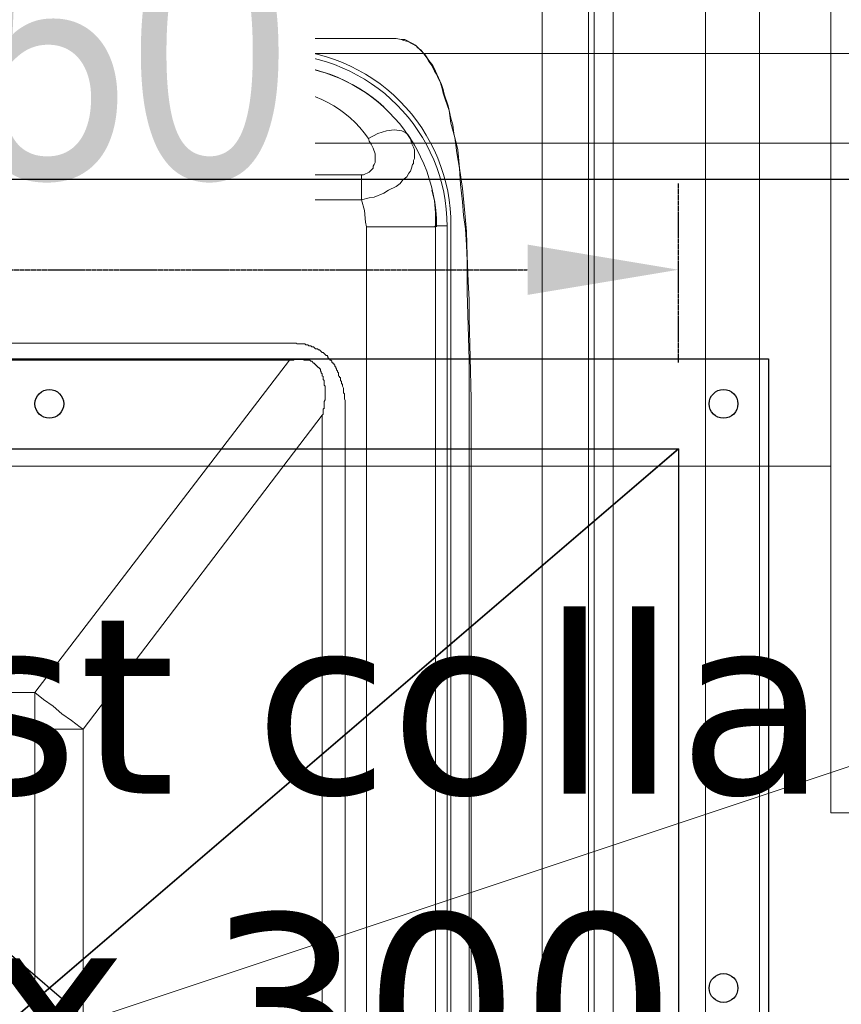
# Model space of a CAD drawing. Header units: millimetres. Extents: x -125266 to 274256, y -711690 to -301689.
# Tile 175 of 256: x -51214 to -50986, y -361599 to -361325. Entities that reach past the tile are written whole.
import ezdxf

# ---------------------------------------------------------------- set-up
doc = ezdxf.new("R2010")
doc.units = ezdxf.units.MM
doc.header["$PDMODE"] = 98
doc.linetypes.add('CONTINOUS', pattern=[0])
doc.linetypes.add('HIDDEN2', pattern=[0.1875, 0.125, -0.0625])
doc.layers.get('Defpoints').update_dxf_attribs({"lineweight": 5})
for name, color, linetype, lineweight in [('ARCH', 7, 'Continuous', 0), ('Equipment', 8, 'Continuous', 0), ('HOOD', 6, 'Continuous', 0), ('HVAC', 170, 'Continuous', 5), ('Legend', 5, 'Continuous', 0), ('MEPTEK HVAC-Kitchen Exhaust Air Duct', 30, 'Continuous', 30), ('MEPTEK HVAC-Kitchen Fresh Air Duct', 3, 'Continuous', 30), ('MEPTEK SA DUCT', 6, 'Continuous', 9), ('MEPTEK-TEXT1', 7, 'Continuous', 30), ('P-PIPE', 3, 'Continuous', 9)]:
    doc.layers.add(name, color=color, linetype=linetype, lineweight=lineweight)
for name, color, linetype in [('Light Equipment', 8, 'Continuous'), ('Model_Top', 7, 'Continuous'), ('RACK', 7, 'Continuous')]:
    doc.layers.add(name, color=color, linetype=linetype)
doc.styles.add('REVAC', font='verdana.ttf', dxfattribs={"height": 50})
doc.styles.get("Standard").update_dxf_attribs({"font": 'ARIALN.TTF'})
doc.styles.add('Times New Roman', font='times.ttf', dxfattribs={"height": 150})
doc.dimstyles.new('ARA-125', dxfattribs={"dimtxt": 200, "dimasz": 75, "dimexe": 0, "dimexo": 75, "dimgap": 7.5, "dimtad": 0, "dimdec": 0, "dimrnd": 5, "dimdsep": 46, "dimtxsty": 'Times New Roman', "dimblk": 'ARCHTICK', "dimcen": 56.25, "dimdle": 56.25, "dimclrd": 256, "dimclre": 256, "dimclrt": 256, "dimazin": 3, "dimtfac": 1, "dimtdec": 0, "dimtix": 1, "dimtmove": 1, "dimatfit": 3, "dimfxl": 0, "dimtolj": 1, "dimlwd": -1, "dimlwe": 0, "dimarcsym": 0})
doc.dimstyles.new('Copy of Standard', dxfattribs={"dimtxt": 70, "dimasz": 42, "dimexe": 24, "dimexo": 24, "dimgap": 24, "dimtad": 1, "dimtoh": 1, "dimdec": 0, "dimzin": 0, "dimdsep": 46, "dimtxsty": 'Standard', "dimcen": 0.09, "dimadec": 0, "dimazin": 0, "dimtfac": 1, "dimtdec": 0, "dimtofl": 0, "dimtmove": 0, "dimatfit": 3, "dimfxl": 0, "dimtolj": 1, "dimtzin": 0, "dimarcsym": 0})

# ---------------------------------------------------------------- blocks, each defined once
blk = doc.blocks.new('A$Cd18de8f6')
at = {"layer": 'Equipment'}
for points in [[(800, 659.72), (800, 659.99), (800, 731.86), (800, 734), (400, 734), (400, 731.86), (400, 659.99), (400, 659.72), (400, 659.99), (400, 731.86), (400, 734), (0, 734), (0, 731.86), (0, 659.99), (0, 659.72), (400, 659.72), (800, 659.72), (800, 654.64), (800, 17.64), (800, 5.08)], [(774.35, 595.32), (774.35, 122.91)], [(754.58, 168.6), (754.58, 204.94), (754.58, 593.72), (767.41, 593.72), (769.01, 595.32), (768.74, 598.53), (768.47, 601.47), (767.94, 604.41), (767.41, 607.35), (765.27, 612.69), (763.93, 615.36), (760.73, 620.17), (758.86, 622.31), (756.45, 624.45), (754.31, 626.32), (749.5, 629.53), (746.83, 630.59), (744.16, 631.93), (741.49, 632.73), (738.55, 633.53), (732.67, 634.07), (730.27, 634.07), (730.27, 639.41)], [(734.81, 608.95), (734.81, 301.4), (734.54, 289.91), (734.27, 278.96), (734.27, 273.88), (734.01, 268.8), (733.74, 261.59), (733.47, 254.91), (732.94, 248.76), (732.4, 242.89), (731.6, 237.27), (731.07, 232.2), (730, 227.66), (729.73, 225.25), (729.2, 223.38), (728.39, 219.91), (727.33, 216.7), (727.06, 215.36), (726.52, 214.03), (724.92, 210.29), (724.12, 208.68), (723.05, 207.35), (721.98, 205.74), (721.45, 205.21), (720.91, 204.41), (720.11, 203.87), (719.31, 203.07), (718.51, 202.54), (716.37, 201.47), (715.3, 201.47), (713.97, 201.2), (712.9, 201.2), (713.97, 201.2), (715.3, 201.47), (716.1, 201.74), (717.17, 202), (718.24, 202.54), (719.58, 203.34), (721.45, 205.21), (722.52, 206.55), (723.05, 207.62), (723.85, 208.68), (724.65, 210.29), (725.19, 211.09), (725.72, 212.42), (726.26, 213.49), (726.79, 215.1), (727.06, 216.43), (727.59, 218.04), (728.66, 221.24), (729.2, 224.72), (730.27, 228.72), (730.8, 233), (731.6, 237.27), (731.87, 241.82), (732.4, 246.63), (732.67, 250.37), (733.2, 254.11), (733.47, 258.65), (733.74, 262.93), (733.74, 271.74), (734.01, 281.1), (734.27, 290.71), (734.27, 301.4), (734.27, 608.95)], [(774.35, 595.32), (769.01, 595.32), (769.01, 122.91), (774.35, 122.91)], [(699.8, 565.93), (699.8, 305.95), (699.8, 301.94), (699.54, 301.4), (699.54, 300.07), (699.27, 299.8), (699.27, 298.46), (699, 297.93), (699, 297.39), (698.74, 297.13), (698.74, 296.59), (698.47, 296.33), (698.47, 295.52), (698.2, 295.52), (698.2, 295.26), (697.93, 294.99), (697.93, 294.19), (697.67, 293.92), (697.67, 293.65), (697.4, 293.39), (697.4, 293.12), (697.13, 292.85), (697.13, 292.59), (696.86, 292.32), (696.86, 292.05), (696.6, 291.78), (696.6, 291.52), (696.33, 291.52), (696.06, 291.25), (696.06, 290.98), (695.8, 290.71), (695.53, 290.71), (695.53, 290.45), (694.99, 289.91), (694.99, 289.65), (694.73, 289.38), (694.46, 289.38), (693.66, 288.58), (693.39, 288.58), (693.12, 288.31), (692.86, 288.04), (692.59, 287.78), (692.32, 287.78), (692.06, 287.51), (691.52, 287.51), (690.99, 286.97), (690.45, 286.97), (690.18, 286.71), (689.65, 286.71), (689.38, 286.44), (688.85, 286.44), (688.58, 286.17), (686.44, 286.17), (686.18, 285.91), (684.31, 285.91), (515.7, 285.91)], [(693.39, 565.93), (693.39, 305.95), (693.66, 305.68), (693.66, 304.34), (693.93, 304.07), (693.93, 302.2), (694.19, 301.67), (694.19, 297.93), (693.93, 297.66), (693.93, 296.33), (693.66, 296.06), (693.66, 295.26), (693.39, 294.99), (693.39, 294.46), (693.12, 294.19), (693.12, 293.92), (692.86, 293.65), (692.86, 293.12), (692.59, 293.12), (692.59, 292.85), (692.32, 292.85), (692.32, 292.59), (692.06, 292.59), (692.06, 292.32), (691.79, 292.32), (691.79, 292.05), (691.52, 292.05), (691.52, 291.78), (691.25, 291.78), (691.25, 291.52), (690.99, 291.52), (690.45, 290.98), (690.18, 290.98), (689.92, 290.71), (688.31, 290.71), (688.31, 290.45), (685.64, 290.45), (685.38, 290.71), (684.31, 290.71), (515.7, 290.71)], [(693.39, 305.95), (626.86, 393.32), (626.06, 392.79), (623.65, 390.92), (620.98, 389.04), (618.57, 386.91), (615.9, 385.04), (613.5, 383.17), (613.5, 393.32), (613.5, 478.56), (613.5, 488.71), (586.51, 488.71), (515.7, 581.43)], [(693.39, 565.93), (626.86, 478.56), (626.86, 393.32), (586.51, 393.32), (586.51, 383.17), (585.98, 383.7), (583.57, 385.57), (580.9, 387.44), (578.49, 389.31), (575.82, 391.45), (573.42, 393.32), (573.42, 478.56), (586.51, 478.56), (613.5, 478.56), (626.86, 478.56), (624.19, 480.43), (621.78, 482.3), (619.38, 484.44), (616.7, 486.31), (614.3, 488.18), (613.5, 488.71), (684.31, 581.43)], [(674.69, 235.94), (675.76, 237.54), (678.16, 239.14), (704.35, 239.14), (704.88, 239.14), (706.48, 238.34), (707.55, 237.27), (707.55, 236.74), (707.82, 236.21), (708.09, 235.67), (708.09, 233.27), (707.55, 231.66), (707.02, 230.59), (706.48, 229.79), (706.22, 228.99), (708.89, 227.66), (711.29, 226.85), (713.43, 226.59), (715.57, 226.85), (716.64, 227.39), (717.17, 227.92), (717.97, 228.99), (718.24, 230.33), (718.78, 231.4), (719.04, 232.2), (719.04, 234.6), (718.78, 235.14), (718.78, 235.94), (718.51, 236.21), (718.24, 237.27), (717.97, 238.08), (717.44, 238.61), (716.9, 239.68), (715.84, 240.48), (715.03, 241.55), (713.97, 242.35), (711.83, 243.42), (710.49, 244.22), (707.82, 245.29), (706.48, 245.56), (704.35, 246.09), (705.15, 249.03), (705.42, 252.24), (705.68, 253.57), (705.68, 563.79)], [(728.13, 563.53), (728.13, 253.31), (724.92, 253.31), (724.65, 253.57), (705.68, 253.57)], [(723.85, 243.42), (724.65, 246.36), (724.92, 249.57), (724.92, 253.31), (724.92, 563.53), (724.92, 253.31)], [(684.31, 290.71), (613.5, 383.17), (586.51, 383.17), (515.7, 290.71)], [(621.51, 228.19), (634.07, 239.68), (634.87, 240.21), (636.48, 241.55), (638.08, 242.62), (639.42, 243.42), (642.62, 245.02), (644.23, 245.29), (645.83, 245.82), (647.43, 246.09), (649.04, 246.09), (658.39, 246.09), (659.19, 242.89), (658.66, 242.62), (657.85, 242.35), (656.52, 241.55), (654.38, 239.95)], [(650.1, 235.67), (648.5, 237.54), (646.36, 238.61), (646.63, 239.14), (649.04, 241.28), (649.04, 246.09)], [(678.16, 239.14), (674.95, 242.35), (670.95, 244.76), (669.61, 245.29), (668.27, 245.56), (666.94, 246.09), (704.35, 246.09), (704.35, 239.14)], [(626.32, 208.42), (627.66, 208.68), (629.26, 209.75), (630.33, 211.62), (631.4, 213.76), (631.93, 215.63), (639.95, 215.63), (639.95, 233.53), (641.02, 234.6), (642.09, 235.94), (642.89, 236.74), (644.23, 237.54), (645.03, 238.08), (646.36, 238.61), (645.56, 237.27), (645.03, 236.74), (645.03, 235.94), (644.76, 235.14), (644.49, 234.07), (644.23, 233), (644.23, 230.06), (644.49, 229.26), (645.03, 228.19), (645.29, 226.85), (646.9, 224.72), (649.04, 222.58)], [(634.07, 239.68), (635.94, 237.54), (639.95, 233.53), (627.13, 221.78)], [(657.32, 219.91), (657.05, 219.91), (654.38, 221.24), (652.24, 223.11), (650.37, 225.52), (649.57, 227.92), (649.04, 230.59), (649.3, 233.27), (650.37, 235.94), (651.97, 238.08), (654.38, 239.95), (653.04, 239.14), (651.97, 238.08), (650.1, 235.67), (649.84, 234.87), (649.57, 234.07), (649.04, 233.27), (649.04, 232.46), (648.77, 231.4), (648.77, 230.59), (648.77, 229.79), (649.04, 228.72), (649.3, 227.92), (649.57, 226.85), (649.84, 226.05), (650.64, 224.98), (651.97, 223.38), (652.78, 222.31), (653.85, 221.78), (654.91, 220.98), (656.25, 220.17), (657.59, 219.91), (658.92, 219.37), (660.53, 219.1), (664.8, 219.1), (666.14, 219.37), (667.74, 219.91), (668.81, 220.44), (670.14, 220.98), (671.21, 221.78), (672.55, 222.58), (673.35, 223.38), (674.15, 224.45), (674.69, 225.52), (675.76, 227.92), (676.29, 230.59), (675.76, 233.27), (674.69, 235.94), (674.42, 236.47), (673.89, 237.01), (673.08, 238.08), (672.28, 238.88), (670.68, 239.95), (672.82, 238.08), (674.69, 235.94), (675.76, 233.53), (676.02, 230.59), (675.76, 227.92), (674.69, 225.25), (672.82, 223.11), (670.41, 221.24), (668.01, 219.91)], [(717.17, 227.92), (719.04, 230.86)], [(631.93, 215.63), (628.19, 216.17), (626.59, 216.97), (625.79, 217.77), (625.52, 219.1), (626.06, 220.44), (627.13, 221.78), (625.52, 223.91), (623.38, 226.05), (621.51, 228.19), (520.24, 228.19), (520.24, 208.42), (520.24, 205.48), (680.03, 205.48), (680.03, 208.42), (680.03, 215.1), (649.04, 215.1), (649.04, 222.58), (650.37, 223.38), (651.97, 223.38)], [(649.04, 208.42), (649.04, 215.1), (645.83, 215.36), (642.89, 215.36), (639.95, 215.63), (639.42, 213.76), (638.35, 211.62), (637.01, 209.75), (635.68, 208.68), (634.07, 208.42)], [(641.29, 208.42), (649.04, 208.42)]]:
    blk.add_lwpolyline(points, dxfattribs=at)
for points in [[(767.41, 124.52), (767.41, 204.94), (767.41, 593.72, 0.212871), (754.05, 622.31)], [(729.2, 253.04), (729.2, 563.79, 0.414845), (680.3, 612.96)], [(680.03, 204.14), (520.24, 204.14, -0.413725), (471.08, 253.31)], [(680.03, 208.42), (520.24, 208.42, -0.410504), (475.09, 253.57)], [(710.49, 220.17, -0.180296), (680.3, 208.42, 0.411724), (725.19, 253.57)], [(670.68, 239.95), (669.61, 240.75), (668.27, 241.55), (667.21, 242.35), (666.4, 242.62), (665.87, 242.89), (666.67, 245.82), (666.94, 246.09, 0.099132), (662.66, 246.89, 0.090592), (658.39, 246.09), (655.18, 245.02), (653.85, 244.49), (652.24, 243.69), (649.04, 241.28), (650.64, 239.95), (651.97, 238.08)]]:
    blk.add_lwpolyline(points, format="xyb", dxfattribs=at)
blk.add_lwpolyline([(487.11, 201.2), (712.9, 201.2)], close=True, dxfattribs=at)
for centre, radius, start, end in [((680.12, 253.49), 48.01, 270.2151, 0.1042), ((680.22, 253.12), 48.98, 270.0943, 0.2178), ((680.36, 246.7), 31.34, 269.8796, 325.5888)]:
    blk.add_arc(centre, radius, start, end, dxfattribs=at)
blk.add_ellipse((638.15, 235.13), major_axis=(14.6, 25.99), ratio=0.423664, start_param=2.067137, end_param=3.363064, dxfattribs=at)
for points in [[(659.46, 242.89), (660.53, 243.15), (661.59, 243.42), (662.66, 243.42)], [(662.66, 243.42), (663.73, 243.42), (664.8, 243.15), (665.87, 242.89)], [(678.16, 239.14), (679.5, 237.01), (680.3, 234.6), (680.3, 232.2)], [(680.3, 232.2), (680.3, 223.91), (672.28, 217.23), (662.66, 217.23)], [(662.66, 217.23), (657.32, 217.23), (652.51, 219.1), (649.04, 222.58)]]:
    blk.add_open_spline(points, degree=3, dxfattribs=at)
blk = doc.blocks.new('ARCH')
at = {"layer": 'Legend', "ltscale": 15}
h = blk.add_hatch(dxfattribs=at)
h.set_pattern_fill('SACNCR', color=8, scale=25, style=0)
edge = h.paths.add_edge_path()
edge.add_arc((-53445.78, -362114.48), 661.35, 18.05247, 146.34022)
edge.add_line((-53996.25, -361747.92), (-53996.25, -362009.47))
edge.add_line((-53996.25, -362009.47), (-53996.24, -362009.47))
edge.add_line((-53996.24, -362009.47), (-53974.54, -361931.34))
edge.add_line((-53974.54, -361931.34), (-53941.81, -361857.14))
edge.add_line((-53941.81, -361857.14), (-53898.73, -361788.42))
edge.add_line((-53898.73, -361788.42), (-53846.22, -361726.62))
edge.add_line((-53846.22, -361726.62), (-53785.36, -361673.01))
edge.add_line((-53785.36, -361673.01), (-53717.42, -361628.73))
edge.add_line((-53717.42, -361628.73), (-53643.81, -361594.68))
edge.add_line((-53643.81, -361594.68), (-53566.06, -361571.58))
edge.add_line((-53566.06, -361571.58), (-53485.81, -361559.91))
edge.add_line((-53485.81, -361559.91), (-53404.7, -361559.92))
edge.add_line((-53404.7, -361559.92), (-53377.17, -361563.92))
edge.add_arc((-53404.64, -362113.24), 550, 10.8678, 87.1378, ccw=False)
edge.add_line((-52864.5, -362009.54), (-48663.66, -362009.54))
edge.add_line((-48663.66, -362009.54), (-48663.66, -361770.81))
edge.add_line((-48663.66, -361770.81), (-48213.66, -361770.84))
edge.add_line((-48213.66, -361770.84), (-48213.66, -361770.83))
edge.add_line((-48213.66, -361770.83), (-48663.64, -361770.83))
edge.add_line((-48663.64, -361770.83), (-48213.64, -361770.84))
edge.add_line((-48213.64, -361770.84), (-48213.66, -361770.84))
edge.add_line((-48213.66, -361770.84), (-48213.66, -362009.81))
edge.add_line((-48213.66, -362009.81), (-46905.49, -362009.89))
edge.add_line((-46905.49, -362009.89), (-46905.49, -361909.54))
edge.add_line((-46905.49, -361909.54), (-48113.66, -361909.54))
edge.add_line((-48113.66, -361909.54), (-48113.66, -361670.83))
edge.add_line((-48113.66, -361670.83), (-48763.64, -361670.83))
edge.add_line((-48763.64, -361670.83), (-48763.64, -361909.54))
edge.add_line((-48763.64, -361909.54), (-52816.98, -361909.54))
h = blk.add_hatch(dxfattribs=at)
h.set_pattern_fill('SACNCR', color=8, scale=25, style=0)
edge = h.paths.add_edge_path()
edge.add_arc((-53445.78, -362114.48), 661.35, 18.05247, 146.34022)
edge.add_line((-53996.25, -361747.92), (-53996.25, -362009.47))
edge.add_line((-53996.25, -362009.47), (-53996.24, -362009.47))
edge.add_line((-53996.24, -362009.47), (-53974.54, -361931.34))
edge.add_line((-53974.54, -361931.34), (-53941.81, -361857.14))
edge.add_line((-53941.81, -361857.14), (-53898.73, -361788.42))
edge.add_line((-53898.73, -361788.42), (-53846.22, -361726.62))
edge.add_line((-53846.22, -361726.62), (-53785.36, -361673.01))
edge.add_line((-53785.36, -361673.01), (-53717.42, -361628.73))
edge.add_line((-53717.42, -361628.73), (-53643.81, -361594.68))
edge.add_line((-53643.81, -361594.68), (-53566.06, -361571.58))
edge.add_line((-53566.06, -361571.58), (-53485.81, -361559.91))
edge.add_line((-53485.81, -361559.91), (-53404.7, -361559.92))
edge.add_line((-53404.7, -361559.92), (-53377.17, -361563.92))
edge.add_arc((-53404.64, -362113.24), 550, 10.8678, 87.1378, ccw=False)
edge.add_line((-52864.5, -362009.54), (-48663.66, -362009.54))
edge.add_line((-48663.66, -362009.54), (-48663.66, -361770.81))
edge.add_line((-48663.66, -361770.81), (-48213.66, -361770.84))
edge.add_line((-48213.66, -361770.84), (-48213.66, -361770.83))
edge.add_line((-48213.66, -361770.83), (-48663.64, -361770.83))
edge.add_line((-48663.64, -361770.83), (-48663.66, -362021.85))
edge.add_line((-48663.66, -362021.85), (-48478.01, -362021.86))
edge.add_line((-48478.01, -362021.86), (-48478.03, -362220.82))
edge.add_line((-48478.03, -362220.82), (-48213.67, -362220.84))
edge.add_line((-48213.67, -362220.84), (-48213.64, -361770.84))
edge.add_line((-48213.64, -361770.84), (-48213.66, -361770.84))
edge.add_line((-48213.66, -361770.84), (-48213.66, -362009.81))
edge.add_line((-48213.66, -362009.81), (-46905.49, -362009.89))
edge.add_line((-46905.49, -362009.89), (-46905.49, -361909.54))
edge.add_line((-46905.49, -361909.54), (-48113.66, -361909.54))
edge.add_line((-48113.66, -361909.54), (-48113.66, -361670.83))
edge.add_line((-48113.66, -361670.83), (-48763.64, -361670.83))
edge.add_line((-48763.64, -361670.83), (-48763.64, -361909.54))
edge.add_line((-48763.64, -361909.54), (-52816.98, -361909.54))
at = {"layer": 'Equipment', "lineweight": 0}
blk.add_lwpolyline([(-50103.66, -361164.54), (-51008.66, -361164.54), (-51008.66, -361864.54), (-50103.66, -361864.54)], close=True, dxfattribs=at)
at = {"layer": 'HOOD'}
blk.add_line((-49023.66, -360879.54), (-52023.66, -361879.54), dxfattribs=at)
at = {"layer": 'Light Equipment', "lineweight": 0}
blk.add_line((-49023.66, -360879.54), (-52023.66, -361879.54), dxfattribs=at)
for points in [[(-51023.66, -361788.92), (-51023.66, -361789.19), (-51023.66, -361861.06), (-51023.66, -361863.2), (-51423.66, -361863.2), (-51423.66, -361861.06), (-51423.66, -361789.19), (-51423.66, -361788.92), (-51423.66, -361789.19), (-51423.66, -361861.06), (-51423.66, -361863.2), (-51823.66, -361863.2), (-51823.66, -361861.06), (-51823.66, -361789.19), (-51823.66, -361788.92), (-51423.66, -361788.92), (-51023.66, -361788.92), (-51023.66, -361783.84), (-51023.66, -361146.84), (-51023.66, -361134.28)], [(-51049.31, -361724.52), (-51049.31, -361252.11)], [(-51049.31, -361724.52), (-51054.65, -361724.52), (-51054.65, -361252.11), (-51049.31, -361252.11)], [(-51069.08, -361297.8), (-51069.08, -361334.14), (-51069.08, -361722.92), (-51056.26, -361722.92), (-51054.65, -361724.52), (-51054.92, -361727.73), (-51055.19, -361730.67), (-51055.72, -361733.61), (-51056.26, -361736.55), (-51058.39, -361741.89), (-51059.73, -361744.57), (-51062.94, -361749.37), (-51064.81, -361751.51), (-51067.21, -361753.65), (-51069.35, -361755.52), (-51074.16, -361758.73), (-51076.83, -361759.8), (-51079.5, -361761.13), (-51082.17, -361761.93), (-51085.11, -361762.73), (-51090.99, -361763.27), (-51093.4, -361763.27), (-51093.4, -361768.61)], [(-51088.85, -361738.15), (-51088.85, -361430.6), (-51089.12, -361419.11), (-51089.39, -361408.16), (-51089.39, -361403.08), (-51089.66, -361398.01), (-51089.92, -361390.79), (-51090.19, -361384.11), (-51090.72, -361377.97), (-51091.26, -361372.09), (-51092.06, -361366.48), (-51092.59, -361361.4), (-51093.66, -361356.86), (-51093.93, -361354.45), (-51094.46, -361352.58), (-51095.27, -361349.11), (-51096.34, -361345.9), (-51096.6, -361344.57), (-51097.14, -361343.23), (-51098.74, -361339.49), (-51099.54, -361337.88), (-51100.61, -361336.55), (-51101.68, -361334.95), (-51102.21, -361334.41), (-51102.75, -361333.61), (-51103.55, -361333.08), (-51104.35, -361332.27), (-51105.15, -361331.74), (-51107.29, -361330.67), (-51108.36, -361330.67), (-51109.7, -361330.4), (-51110.76, -361330.4), (-51109.7, -361330.4), (-51108.36, -361330.67), (-51107.56, -361330.94), (-51106.49, -361331.2), (-51105.42, -361331.74), (-51104.08, -361332.54), (-51102.21, -361334.41), (-51101.14, -361335.75), (-51100.61, -361336.82), (-51099.81, -361337.88), (-51099.01, -361339.49), (-51098.47, -361340.29), (-51097.94, -361341.63), (-51097.4, -361342.69), (-51096.87, -361344.3), (-51096.6, -361345.63), (-51096.07, -361347.24), (-51095, -361350.44), (-51094.46, -361353.92), (-51093.4, -361357.93), (-51092.86, -361362.2), (-51092.06, -361366.48), (-51091.79, -361371.02), (-51091.26, -361375.83), (-51090.99, -361379.57), (-51090.46, -361383.31), (-51090.19, -361387.85), (-51089.92, -361392.13), (-51089.92, -361400.94), (-51089.66, -361410.3), (-51089.39, -361419.92), (-51089.39, -361430.6), (-51089.39, -361738.15)], [(-51191.73, -361344.83), (-51195.47, -361345.37), (-51197.07, -361346.17), (-51197.87, -361346.97), (-51198.14, -361348.31), (-51197.6, -361349.64), (-51196.54, -361350.98), (-51198.14, -361353.12), (-51200.28, -361355.25), (-51202.15, -361357.39), (-51303.42, -361357.39), (-51303.42, -361337.62), (-51303.42, -361334.68), (-51143.63, -361334.68), (-51143.63, -361337.62), (-51143.63, -361344.3), (-51174.63, -361344.3), (-51174.63, -361351.78), (-51173.29, -361352.58), (-51171.69, -361352.58)], [(-51197.34, -361337.62), (-51196, -361337.88), (-51194.4, -361338.95), (-51193.33, -361340.82), (-51192.26, -361342.96), (-51191.73, -361344.83), (-51183.71, -361344.83), (-51183.71, -361362.73), (-51182.64, -361363.8), (-51181.57, -361365.14), (-51180.77, -361365.94), (-51179.43, -361366.74), (-51178.63, -361367.28), (-51177.3, -361367.81), (-51178.1, -361366.48), (-51178.63, -361365.94), (-51178.63, -361365.14), (-51178.9, -361364.34), (-51179.17, -361363.27), (-51179.43, -361362.2), (-51179.43, -361359.26), (-51179.17, -361358.46), (-51178.63, -361357.39), (-51178.37, -361356.05), (-51176.76, -361353.92), (-51174.63, -361351.78)], [(-51174.63, -361337.62), (-51174.63, -361344.3), (-51177.83, -361344.57), (-51180.77, -361344.57), (-51183.71, -361344.83), (-51184.24, -361342.96), (-51185.31, -361340.82), (-51186.65, -361338.95), (-51187.99, -361337.88), (-51189.59, -361337.62)], [(-51182.37, -361337.62), (-51174.63, -361337.62)], [(-51166.34, -361349.11), (-51166.61, -361349.11), (-51169.28, -361350.44), (-51171.42, -361352.31), (-51173.29, -361354.72), (-51174.09, -361357.12), (-51174.63, -361359.8), (-51174.36, -361362.47), (-51173.29, -361365.14), (-51171.69, -361367.28), (-51169.28, -361369.15), (-51170.62, -361368.35), (-51171.69, -361367.28), (-51173.56, -361364.87), (-51173.82, -361364.07), (-51174.09, -361363.27), (-51174.63, -361362.47), (-51174.63, -361361.67), (-51174.89, -361360.6), (-51174.89, -361359.8), (-51174.89, -361358.99), (-51174.63, -361357.93), (-51174.36, -361357.12), (-51174.09, -361356.05), (-51173.82, -361355.25), (-51173.02, -361354.18), (-51171.69, -361352.58), (-51170.88, -361351.51), (-51169.82, -361350.98), (-51168.75, -361350.18), (-51167.41, -361349.37), (-51166.07, -361349.11), (-51164.74, -361348.57), (-51163.14, -361348.31), (-51158.86, -361348.31), (-51157.52, -361348.57), (-51155.92, -361349.11), (-51154.85, -361349.64), (-51153.52, -361350.18), (-51152.45, -361350.98), (-51151.11, -361351.78), (-51150.31, -361352.58), (-51149.51, -361353.65), (-51148.97, -361354.72), (-51147.9, -361357.12), (-51147.37, -361359.8), (-51147.9, -361362.47), (-51148.97, -361365.14), (-51149.24, -361365.67), (-51149.78, -361366.21), (-51150.58, -361367.28), (-51151.38, -361368.08), (-51152.98, -361369.15), (-51150.84, -361367.28), (-51148.97, -361365.14), (-51147.9, -361362.73), (-51147.64, -361359.8), (-51147.9, -361357.12), (-51148.97, -361354.45), (-51150.84, -361352.31), (-51153.25, -361350.44), (-51155.65, -361349.11)], [(-51189.59, -361368.88), (-51187.72, -361366.74), (-51183.71, -361362.73), (-51196.54, -361350.98)], [(-51148.97, -361365.14), (-51147.9, -361366.74), (-51145.5, -361368.35), (-51119.31, -361368.35), (-51118.78, -361368.35), (-51117.18, -361367.54), (-51116.11, -361366.48), (-51116.11, -361365.94), (-51115.84, -361365.41), (-51115.57, -361364.87), (-51115.57, -361362.47), (-51116.11, -361360.86), (-51116.64, -361359.8), (-51117.18, -361358.99), (-51117.44, -361358.19), (-51114.77, -361356.86), (-51112.37, -361356.05), (-51110.23, -361355.79), (-51108.09, -361356.05), (-51107.02, -361356.59), (-51106.49, -361357.12), (-51105.69, -361358.19), (-51105.42, -361359.53), (-51104.89, -361360.6), (-51104.62, -361361.4), (-51104.62, -361363.8), (-51104.89, -361364.34), (-51104.89, -361365.14), (-51105.15, -361365.41), (-51105.42, -361366.48), (-51105.69, -361367.28), (-51106.22, -361367.81), (-51106.76, -361368.88), (-51107.82, -361369.68), (-51108.63, -361370.75), (-51109.7, -361371.55), (-51111.83, -361372.62), (-51113.17, -361373.42), (-51115.84, -361374.49), (-51117.18, -361374.76), (-51119.31, -361375.29), (-51118.51, -361378.23), (-51118.25, -361381.44), (-51117.98, -361382.77), (-51117.98, -361693)], [(-51095.53, -361692.73), (-51095.53, -361382.51), (-51098.74, -361382.51), (-51099.01, -361382.77), (-51117.98, -361382.77)], [(-51202.15, -361357.39), (-51189.59, -361368.88), (-51188.79, -361369.41), (-51187.18, -361370.75), (-51185.58, -361371.82), (-51184.24, -361372.62), (-51181.04, -361374.22), (-51179.43, -361374.49), (-51177.83, -361375.03), (-51176.23, -361375.29), (-51174.63, -361375.29), (-51165.27, -361375.29), (-51164.47, -361372.09), (-51165.01, -361371.82), (-51165.81, -361371.55), (-51167.14, -361370.75), (-51169.28, -361369.15)], [(-51106.49, -361357.12), (-51104.62, -361360.06)], [(-51173.56, -361364.87), (-51175.16, -361366.74), (-51177.3, -361367.81), (-51177.03, -361368.35), (-51174.63, -361370.48), (-51174.63, -361375.29)], [(-51145.5, -361368.35), (-51148.71, -361371.55), (-51152.71, -361373.96), (-51154.05, -361374.49), (-51155.39, -361374.76), (-51156.72, -361375.29), (-51119.31, -361375.29), (-51119.31, -361368.35)], [(-51099.81, -361372.62), (-51099.01, -361375.56), (-51098.74, -361378.77), (-51098.74, -361382.51), (-51098.74, -361692.73), (-51098.74, -361382.51)], [(-51123.86, -361695.13), (-51123.86, -361435.15), (-51123.86, -361431.14), (-51124.12, -361430.6), (-51124.12, -361429.27), (-51124.39, -361429), (-51124.39, -361427.66), (-51124.66, -361427.13), (-51124.66, -361426.6), (-51124.93, -361426.33), (-51124.93, -361425.79), (-51125.19, -361425.53), (-51125.19, -361424.73), (-51125.46, -361424.73), (-51125.46, -361424.46), (-51125.73, -361424.19), (-51125.73, -361423.39), (-51125.99, -361423.12), (-51125.99, -361422.85), (-51126.26, -361422.59), (-51126.26, -361422.32), (-51126.53, -361422.05), (-51126.53, -361421.79), (-51126.8, -361421.52), (-51126.8, -361421.25), (-51127.06, -361420.98), (-51127.06, -361420.72), (-51127.33, -361420.72), (-51127.6, -361420.45), (-51127.6, -361420.18), (-51127.86, -361419.92), (-51128.13, -361419.92), (-51128.13, -361419.65), (-51128.67, -361419.11), (-51128.67, -361418.85), (-51128.93, -361418.58), (-51129.2, -361418.58), (-51130, -361417.78), (-51130.27, -361417.78), (-51130.54, -361417.51), (-51130.8, -361417.24), (-51131.07, -361416.98), (-51131.34, -361416.98), (-51131.61, -361416.71), (-51132.14, -361416.71), (-51132.67, -361416.17), (-51133.21, -361416.17), (-51133.48, -361415.91), (-51134.01, -361415.91), (-51134.28, -361415.64), (-51134.81, -361415.64), (-51135.08, -361415.37), (-51137.22, -361415.37), (-51137.48, -361415.11), (-51139.35, -361415.11), (-51307.96, -361415.11)], [(-51130.27, -361695.13), (-51130.27, -361435.15), (-51130, -361434.88), (-51130, -361433.54), (-51129.74, -361433.28), (-51129.74, -361431.41), (-51129.47, -361430.87), (-51129.47, -361427.13), (-51129.74, -361426.86), (-51129.74, -361425.53), (-51130, -361425.26), (-51130, -361424.46), (-51130.27, -361424.19), (-51130.27, -361423.66), (-51130.54, -361423.39), (-51130.54, -361423.12), (-51130.8, -361422.85), (-51130.8, -361422.32), (-51131.07, -361422.32), (-51131.07, -361422.05), (-51131.34, -361422.05), (-51131.34, -361421.79), (-51131.61, -361421.79), (-51131.61, -361421.52), (-51131.87, -361421.52), (-51131.87, -361421.25), (-51132.14, -361421.25), (-51132.14, -361420.98), (-51132.41, -361420.98), (-51132.41, -361420.72), (-51132.67, -361420.72), (-51133.21, -361420.18), (-51133.48, -361420.18), (-51133.74, -361419.92), (-51135.35, -361419.92), (-51135.35, -361419.65), (-51138.02, -361419.65), (-51138.29, -361419.92), (-51139.35, -361419.92), (-51307.96, -361419.92)], [(-51139.35, -361419.92), (-51210.16, -361512.37), (-51237.15, -361512.37), (-51307.96, -361419.92)], [(-51130.27, -361435.15), (-51196.8, -361522.52), (-51197.6, -361521.99), (-51200.01, -361520.12), (-51202.68, -361518.25), (-51205.09, -361516.11), (-51207.76, -361514.24), (-51210.16, -361512.37), (-51210.16, -361522.52), (-51210.16, -361607.76), (-51210.16, -361617.91), (-51237.15, -361617.91), (-51307.96, -361710.63)], [(-51130.27, -361695.13), (-51196.8, -361607.76), (-51196.8, -361522.52), (-51237.15, -361522.52), (-51237.15, -361512.37), (-51237.68, -361512.9), (-51240.09, -361514.77), (-51242.76, -361516.64), (-51245.17, -361518.51), (-51247.84, -361520.65), (-51250.24, -361522.52), (-51250.24, -361607.76), (-51237.15, -361607.76), (-51210.16, -361607.76), (-51196.8, -361607.76), (-51199.47, -361609.63), (-51201.88, -361611.5), (-51204.28, -361613.64), (-51206.96, -361615.51), (-51209.36, -361617.38), (-51210.16, -361617.91), (-51139.35, -361710.63)]]:
    blk.add_lwpolyline(points, dxfattribs=at)
for points in [[(-50103.66, -361164.54), (-51008.66, -361164.54), (-51008.66, -361864.54), (-50103.66, -361864.54)], [(-51336.55, -361330.4), (-51110.76, -361330.4)]]:
    blk.add_lwpolyline(points, close=True, dxfattribs=at)
for points in [[(-51056.26, -361253.72), (-51056.26, -361334.14), (-51056.26, -361722.92, -0.212871), (-51069.62, -361751.51)], [(-51143.63, -361333.34), (-51303.42, -361333.34, 0.413725), (-51352.58, -361382.51)], [(-51143.63, -361337.62), (-51303.42, -361337.62, 0.410504), (-51348.57, -361382.77)], [(-51113.17, -361349.37, 0.180296), (-51143.36, -361337.62, -0.411724), (-51098.47, -361382.77)], [(-51152.98, -361369.15), (-51154.05, -361369.95), (-51155.39, -361370.75), (-51156.46, -361371.55), (-51157.26, -361371.82), (-51157.79, -361372.09), (-51156.99, -361375.03), (-51156.72, -361375.29, -0.099132), (-51161, -361376.09, -0.090592), (-51165.27, -361375.29), (-51168.48, -361374.22), (-51169.82, -361373.69), (-51171.42, -361372.89), (-51174.63, -361370.48), (-51173.02, -361369.15), (-51171.69, -361367.28)], [(-51094.46, -361382.24), (-51094.46, -361693, -0.414845), (-51143.36, -361742.16)]]:
    blk.add_lwpolyline(points, format="xyb", dxfattribs=at)
for centre, radius, start, end in [((-51143.44, -361382.32), 48.98, 359.7822, 89.9057), ((-51143.54, -361382.69), 48.01, 359.8958, 89.7849), ((-51143.3, -361375.9), 31.34, 34.4112, 90.1204)]:
    blk.add_arc(centre, radius, start, end, dxfattribs=at)
at = {"layer": 'Light Equipment', "lineweight": 0, "extrusion": (0, 0, -1)}
blk.add_ellipse((-51185.51, -361364.33), major_axis=(14.6, -25.99), ratio=0.423664, start_param=2.067137, end_param=3.363064, dxfattribs=at)
at = {"layer": 'Light Equipment', "lineweight": 0}
for points in [[(-51161, -361346.44), (-51166.34, -361346.44), (-51171.15, -361348.31), (-51174.63, -361351.78)], [(-51143.36, -361361.4), (-51143.36, -361353.12), (-51151.38, -361346.44), (-51161, -361346.44)], [(-51145.5, -361368.35), (-51144.16, -361366.21), (-51143.36, -361363.8), (-51143.36, -361361.4)], [(-51164.2, -361372.09), (-51163.14, -361372.35), (-51162.07, -361372.62), (-51161, -361372.62)], [(-51161, -361372.62), (-51159.93, -361372.62), (-51158.86, -361372.35), (-51157.79, -361372.09)]]:
    blk.add_open_spline(points, degree=3, dxfattribs=at)
at = {"layer": 'Equipment', "lineweight": 30, "xscale": -1, "rotation": 180}
blk.add_blockref('A$Cd18de8f6', (-51823.66, -361129.2), dxfattribs=at)
blk = doc.blocks.new('*U1532')
at = {"layer": 'Model_Top'}
for p, q in [((-175, 150), (175, -150)), ((-175, -150), (175, 150))]:
    blk.add_line(p, q, dxfattribs=at)
blk.add_lwpolyline([(-200, 175), (200, 175), (200, -175), (-200, -175)], close=True, dxfattribs=at)
at = {"layer": 'Model_Top', "lineweight": 30}
blk.add_lwpolyline([(-175, 150), (175, 150), (175, -150), (-175, -150)], close=True, dxfattribs=at)
at = {"layer": 'Model_Top'}
for centre in [(-187.5, 0), (-187.5, -162.5), (0, -162.5)]:
    blk.add_circle(centre, 4, dxfattribs=at)
blk = doc.blocks.new('H-06')
at = {"layer": 'HOOD', "lineweight": 0}
for p, q in [((-82795.9, -343715.22), (-80075.9, -343715.22)), ((-82795.9, -343740.22), (-80075.9, -343740.22))]:
    blk.add_line(p, q, dxfattribs=at)
at = {"layer": 'Model_Top', "rotation": 180}
blk.add_blockref('*U1532', (-82118.4, -343975.22), dxfattribs=at)
at = {"layer": 'Model_Top', "color": 7, "insert": (-82532.1, -343871.14), "char_height": 50, "width": 825.636, "attachment_point": 1, "style": 'REVAC'}
blk.add_mtext('\\pi173.24445;Exhaust collar\\P\\pi242.20013;350 x 300\\P\\pi89.64808;900 CFM @ 190 Pa', dxfattribs=at)
blk = doc.blocks.new('L_Ang_ Support1 - PIPE SUPPORT 2-18062879-RCP-Store 26 at Node L4 Level')
at = {"layer": 'P-PIPE', "color": 10, "lineweight": 13}
for q in [(325, -25.9), (-325, -37.5)]:
    blk.add_line((325, -37.5), q, dxfattribs=at)
blk = doc.blocks.new('A$C6072246C')
at = {"layer": 'P-PIPE', "color": 1, "lineweight": 13}
blk.add_line((-321.44, -2775.13), (-321.48, -3539.94), dxfattribs=at)
at = {"color": 190, "lineweight": 13, "rotation": 359.9962653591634}
blk.add_blockref('L_Ang_ Support1 - PIPE SUPPORT 2-18062879-RCP-Store 26 at Node L4 Level', (-549.97, -2737.61), dxfattribs=at)
blk = doc.blocks.new('*D1613')
at = {"layer": 'Defpoints', "color": 0, "transparency": 16777216}
for p in [(-51031.16, -361394.72), (-51381.16, -361444.54), (-51031.16, -361444.54)]:
    blk.add_point(p, dxfattribs=at)
at = {"layer": 'MEPTEK SA DUCT', "color": 0, "linetype": 'HIDDEN2', "lineweight": -2, "transparency": 16777216}
for p, q in [((-51381.16, -361420.54), (-51381.16, -361370.72)), ((-51031.16, -361420.54), (-51031.16, -361370.72)), ((-51339.16, -361394.72), (-51073.16, -361394.72))]:
    blk.add_line(p, q, dxfattribs=at)
at = {"layer": 'MEPTEK SA DUCT', "color": 0, "transparency": 16777216}
for points in [[(-51339.16, -361387.72), (-51339.16, -361401.72), (-51381.16, -361394.72)], [(-51073.16, -361387.72), (-51073.16, -361401.72), (-51031.16, -361394.72)]]:
    blk.add_solid(points, dxfattribs=at)
at = {"layer": 'MEPTEK SA DUCT', "color": 0, "transparency": 16777216, "insert": (-51206.16, -361334.98), "char_height": 70, "attachment_point": 5, "bg_fill": 3, "box_fill_scale": 1.1, "bg_fill_color": 256, "bg_fill_true_color": 13158600, "bg_fill_transparency": 0}
blk.add_mtext('\\A1;350', dxfattribs=at)
blk = doc.blocks.new('_ArchTick')
at = {"color": 0, "linetype": 'ByBlock', "const_width": 0.15}
blk.add_lwpolyline([(-0.5, -0.5), (0.5, 0.5)], dxfattribs=at)
blk = doc.blocks.new('*D1657')
at = {"layer": 'Defpoints', "color": 0, "transparency": 16777216}
for p in [(-49351.19, -361285.15), (-51485.5, -361594.54, 1.51), (-49351.19, -361594.54, 0.02)]:
    blk.add_point(p, dxfattribs=at)
at = {"layer": 'MEPTEK HVAC-Kitchen Exhaust Air Duct', "color": 0, "linetype": 'HIDDEN2', "lineweight": -2, "transparency": 16777216}
for p, q in [((-51485.5, -361570.54), (-51485.5, -361261.15)), ((-49351.19, -361570.54), (-49351.19, -361261.15)), ((-51443.5, -361285.15), (-49393.19, -361285.15))]:
    blk.add_line(p, q, dxfattribs=at)
at = {"layer": 'MEPTEK HVAC-Kitchen Exhaust Air Duct', "color": 0, "transparency": 16777216}
for points in [[(-51443.5, -361278.15), (-51443.5, -361292.15), (-51485.5, -361285.15)], [(-49393.19, -361278.15), (-49393.19, -361292.15), (-49351.19, -361285.15)]]:
    blk.add_solid(points, dxfattribs=at)
at = {"layer": 'MEPTEK HVAC-Kitchen Exhaust Air Duct', "color": 0, "transparency": 16777216, "insert": (-50418.34, -361225.41), "char_height": 70, "attachment_point": 5, "bg_fill": 3, "box_fill_scale": 1.1, "bg_fill_color": 256, "bg_fill_true_color": 13158600, "bg_fill_transparency": 0}
blk.add_mtext('\\A1;2134', dxfattribs=at)

msp = doc.modelspace()

# ---------------------------------------------------------------- block references
at = {"layer": 'ARCH'}
msp.add_blockref('ARCH', (0, 0), dxfattribs=at)
at = {"layer": 'HOOD'}
msp.add_blockref('H-06', (30912.24, -17619.32), dxfattribs=at)
at = {"layer": 'HVAC', "rotation": 270}
msp.add_blockref('A$C6072246C', (-48213.67, -361770.81), dxfattribs=at)

# ---------------------------------------------------------------- texts
at = {"layer": 'RACK', "color": 3, "lineweight": 0, "insert": (-55480.95, -361423.27), "char_height": 150, "attachment_point": 1}
msp.add_mtext_dynamic_manual_height_columns('\\pi54.99251;IT \\P\\pi-110.30421;RACK', width=243.2047, gutter_width=1, heights=[0], dxfattribs=at)

# ---------------------------------------------------------------- next in the draw order: dimensions: what is measured, and where the dimension line sits
at = {"layer": 'MEPTEK SA DUCT'}
dim = msp.add_linear_dim(base=(-51031.16, -361394.72), p1=(-51381.16, -361444.54), p2=(-51031.16, -361444.54), dimstyle='Copy of Standard', override={"dimtfill": 1}, dxfattribs=at)
dim.commit()
dim.dimension.update_dxf_attribs({"geometry": '*D1613', "text_midpoint": (-51206.16, -361334.98)})

# ---------------------------------------------------------------- next in the draw order: linework, layer by layer
at = {"layer": 'MEPTEK HVAC-Kitchen Exhaust Air Duct'}
for p, q in [((-51485.5, -361369.54, 1.51), (-49351.19, -361369.54, 1.51)), ((-51031.16, -361744.54), (-51381.16, -361444.54)), ((-51381.16, -361744.54), (-51031.16, -361444.54))]:
    msp.add_line(p, q, dxfattribs=at)
msp.add_lwpolyline([(-51381.16, -361444.54), (-51031.16, -361444.54), (-51031.16, -361744.54), (-51381.16, -361744.54)], close=True, dxfattribs=at)

# ---------------------------------------------------------------- next in the draw order: leaders
at = {"layer": 'MEPTEK HVAC-Kitchen Fresh Air Duct', "linetype": 'CONTINOUS', "lineweight": -2, "ltscale": 25}
msp.add_leader([(-52439.53, -359997.67, -11.79), (-52439.53, -362710.48, -11.79), (-50711.38, -362710.48, -11.79)], dimstyle='ARA-125', override={"dimtxt": 150, "dimasz": 150}, dxfattribs=at)

# ---------------------------------------------------------------- next in the draw order: dimensions: what is measured, and where the dimension line sits
at = {"layer": 'MEPTEK HVAC-Kitchen Exhaust Air Duct'}
dim = msp.add_linear_dim(base=(-49351.19, -361285.15), p1=(-51485.5, -361594.54, 1.51), p2=(-49351.19, -361594.54, 0.02), dimstyle='Copy of Standard', override={"dimfxl": 1.66875, "dimtfill": 1, "dimarcsym": 2}, dxfattribs=at)
dim.commit()
dim.dimension.update_dxf_attribs({"geometry": '*D1657', "text_midpoint": (-50418.34, -361225.41)})

# ---------------------------------------------------------------- next in the draw order: texts
at = {"layer": 'MEPTEK-TEXT1', "char_height": 350, "attachment_point": 1}
for s, insert, width in [('{\\fCalibri|b0|i0|c0|p34;\\H1.28571x;\\C1;GENERAL GUIDELINES-HVAC :\\P\\fArial Narrow|b0|i0|c0|p34;\\H0.88889x;\\C256;\\P\\fCalibri|b0|i0|c0|p34;\\C4;DUCTING :\\H0.875x;\\P\\pi-1050,l1050,t1050;\\C256;1.^IDUCTING SHALL BE IN ACCORDANCE WITH IS 655, GALVANIZED IRON SHEET TO BE USED FOR ALL DUCTING WORKS. THERMAL INSULATION ON DUCTS SHALL BE 19 MM THICK. CLOSED CELL CLASS “O” BS 476 PART 6-7 FM APPROVED NITRILE RUBBER ELASTOMERIC INSULATION THERMAL CONDUCTIVITY 0.033 WATTS PER METER-KELVIN (W/(M.K)) AT 0°C FOR AIR CONDITIONING DUCTING. \\P2.^ITHERMAL INSULATION ON KITCHEN EXHAUST DUCTING SHALL BE 80 MM THICK ALUMINUM FOIL FACED RESIN BONDED FIBRE GLASS WOOL OF DENSITY NOT LESS THAN 48 KG/M3.\\P3.^ITHERMAL INSULATION ON FRESH AIR, SUPPLY AIR AND RETURN AIR SHALL BE 19MM THICK CLOSED CELL ANTI-MICROBIAL CLASS “O” BS 476 AND PART 6 & 7 FM APPROVED NITRILE RUBBER ELASTOMERIC INSULATION THERMAL CONDUCTIVITY 0.033 WATTS PER METER-KELVIN (W/ (M\\fArial|b0|i0|c0|p34;.\\fCalibri|b0|i0|c0|p34;K)) AT 0°C.\\P4.^IAPPROPRIATE NUMBER OF TRAP DOORS SHALL BE PROVIDED IN KITCHEN EXHAUST DUCTING FOR OIL/GREASE CLEANING PURPOSE.\\P5.^IDUCTING INSTALLATION WITH RESPECT TO FRESH AIR INTAKE, KITCHEN EXHAUST OUT FROM LOCATION UP TO LOUVERS AT FAÇADE SHALL BE IN THE SCOPE OF CONCESSIONER INCLUDING AIR WASHER, EXHAUST FAN SECTION DRY SCRUBBER ETC.\\P6.^IEACH AND EVERY KITCHEN EXHAUST HOOD SHOULD BE EQUIPPED WITH UL LISTED, WET CHEMICAL BASED, MECHANICALLY OPERATED, AUTOMATIC FIRE SUPPRESSION SYSTEM. SEPARATE DRAWING TO BE SUBMITTED FOR HOOD SUPPRESSION SYSTEM.\\P7.^ISUPPORTING OF DUCTING TO BE DONE WITH USING ANGLE 50X 50 X 5MM AND TIE ROD OF SIZE MINIMUM 10 MM DIA/ AS PER DUCT SIZE.\\P8.^IPOST COMPLETION OF ONSITE WORK, CONCESSIONAIRE HAS TO SHARE TESTING AND COMMISSIONING REPORT WITH DIAL.\\P9.^IINTEGRATION WITH FIRE ALARM SYSTEM, SO THAT AHU GET SWITCHED OFF IN CASE OF ANY FIRE INCIDENT.\\P10.^IFOR EQUIPMENT PLACEMENT STRUCTURAL DETAILS TO BE APPROVED BY STRUCTURAL CONSULTANT AND SAME TO BE SHARE WITH DIAL.\\P11.^ITRAP DOOR WITH PROPER ACCESS TO BE PROVIDED FOR FILTER AND COPPER COIL CLEANING.\\P12.^IKITCHEN VENTILATION SHALL COMPLY TO NFPA 96 GUIDELINE.}', (-102876.11, -301696.9), 28043.4288), ('{\\fCalibri|b0|i0|c0|p34;\\H1.28571x;\\C1;CHILLED WATER PIPING:-\\H0.77778x;\\P\\pi-1050,l1050,t1050;\\C256;1.^ICHILLED WATER PIPING SHALL BE CONFIRMING TO IS:1239 PART I CLASS ‘C’ HEAVY AND FITTING SHALL BE CONFORMING TO ASTM A-105,3000LBS SOCKET WELD END (UP TO 50MM) & 1S:1239 PART-II HEAVY/ASTM A-234 WPB, GR.B BUTT WELD FITTING ( ABOVE 50NB PIPE SIZE)\\P2.^IPIPING CONNECTION SHOULD BE SOCKET WELDED UP TO 50NB SIZE AND SHALL BE BUTT WELD ABOVE 50NB PIPE SIZE. PIPE FLANGES SHOULD BE CONFIRMING TO ASTM A-105 # 150 SORF AND FLANGE DIMENSION SHOULD BE IN ACCORDANCE WITH ASME/ANSI B 16.5 (150 SORF), FITTING TO FITTING WELDING IS NOT ALLOWED. NOZZLE CONNECTIONS/THREDOLETS/WELDOLETS ARE NOT ALLOWED BY PUNCTURING THE PIPE. ONLY EQUAL/UNEQUAL TEE’S SHALL BE USED FOR BRANCH CONNECTION FROM HEADER. SOCKET WELD END TEE SHOULD BE USED FOR BRANCH CONNECTION (UP-TO -50NB PIPE SIZE) W.R.T TO PRESSURE GAUGE/TEMPERATURE GAUGE/AIR VENT/DRAIN POINT ETC.\\P3.^IPOST INSTALLATION CLEARANCE BY DIAL, CHW PIPING SHALL BE TESTED @15KGF/CM2 HYDROSTATICS PRESSURE FOR 24HRS HOLD TIME AND TESTING SHOULD BE WITNESSED TO DIAL TEAM.\\P4.^ITHERMAL INSULATION ON CHW AND CONDENSATE DRAIN PIPING LINE SHALL BE 25MM THICK. CLOSED CELL ANTI-MICROBIAL CLASS “O” BS 476 AND PART 6 & 7 FM APPROVED NITRILE RUBBER ELASTOMERIC INSULATION THERMAL CONDUCTIVITY 0.033 WATTS PER METER-KELVIN (W/ (M\\fArial|b0|i0|c0|p34;⋅\\fCalibri|b0|i0|c0|p34;K)) AT 0°C.\\P5.^ICONDENSATE DRAIN PIPING SHALL BE COMPLYING TO IS 4985 CLASS 3 UPVC PIPE. SOLVENT CEMENT COMPLYING WITH ASTM D2564 SHALL BE USED FOR JOINTS.\\P6.^IFOR CEILING SUSPENDED CHILLED WATER PIPE:  PIPE SHOULD BE HANGED WITH TIE ROD OF SIZE MINIMUM 10 MM DIA.}', (-102709.02, -319968), 24849.3539)]:
    msp.add_mtext(s, dxfattribs=dict(at, insert=insert, width=width))

doc.saveas('drawing.dxf')
